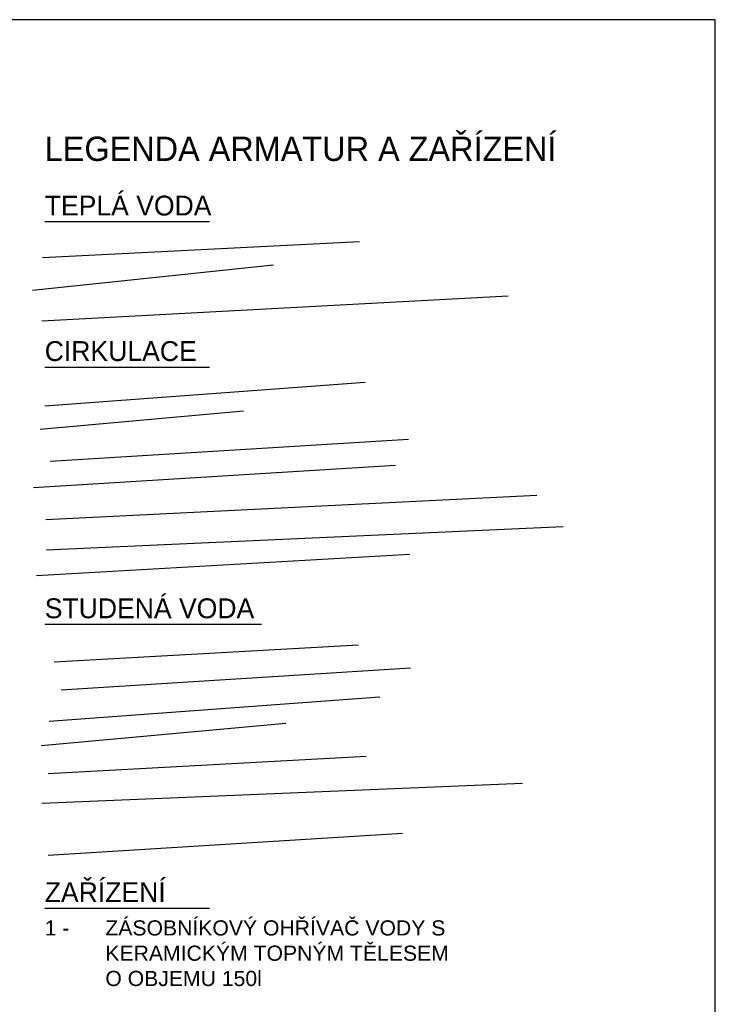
# Model space of a CAD drawing. Header units: millimetres. Extents: x -300186 to 535068, y -28581 to 763298.
# Tile 54 of 256: x -10097 to -4360, y 124832 to 132952. Entities that reach past the tile are written whole.
import ezdxf

# ---------------------------------------------------------------- set-up
doc = ezdxf.new("R2010")
doc.units = ezdxf.units.MM
doc.header["$LTSCALE"] = 10
doc.layers.add('M tenká', color=2, linetype='Continuous', lineweight=0)
doc.layers.add('netisk', color=30, linetype='Continuous', plot=False)
doc.layers.add('STAVEB-POPIS', color=1, linetype='Continuous')
doc.layers.add('Topení přívod', color=1, linetype='Continuous')
doc.styles.add('laplan', font='txt', dxfattribs={"height": 2})
doc.styles.add('laplan N', font='txt')

msp = doc.modelspace()

# ---------------------------------------------------------------- linework, layer by layer
at = {"layer": 'netisk'}
msp.add_lwpolyline([(-14860.1, 118101.621), (-4360.1, 118101.621), (-4360.1, 132951.621), (-14860.1, 132951.621), (-14860.1, 118101.621)], dxfattribs=at)
at = {"layer": 'netisk', "color": 6}
for points in [[(-9908.419, 130991.625), (-7294.815, 131123.626)], [(-9992.049, 130720.519), (-8003.515, 130930.42)], [(-9914.038, 130467.025), (-6068.707, 130673.412)], [(-9888.738, 129768.042), (-7248.734, 129961.643)], [(-9926.812, 129575.345), (-8251.955, 129726.84)], [(-9845.621, 129309.688), (-6890.438, 129491.97)], [(-9982.969, 129092.576), (-6996.543, 129276.671)], [(-9880.101, 128830.97), (-5831.387, 129030.087)], [(-9874.743, 128578.806), (-5616.059, 128772.382)], [(-9958.906, 128368.397), (-6878.515, 128545.14)], [(-9813.716, 127656.543), (-7304.134, 127795.299)], [(-9755.121, 127424.916), (-6872.931, 127607.392)], [(-9852.692, 127166.715), (-7125.788, 127368.708)], [(-9919.746, 126965.631), (-7901.521, 127149.726)], [(-9863.491, 126734.176), (-7240.144, 126876.993)], [(-9914.038, 126491.344), (-5949.219, 126654.281)], [(-9861.137, 126062.294), (-6940.753, 126242.448)]]:
    msp.add_lwpolyline(points, dxfattribs=at)
at = {"layer": 'Topení přívod', "color": 7, "linetype": 'Continuous'}
for p, q in [((-9890.569, 131286.92), (-8531.596, 131286.92)), ((-9890.569, 130086.92), (-8531.596, 130086.92)), ((-9890.569, 127965.695), (-8102.691, 127965.695)), ((-9890.569, 125624.438), (-8531.596, 125624.438))]:
    msp.add_line(p, q, dxfattribs=at)

# ---------------------------------------------------------------- texts
at = {"layer": 'M tenká', "color": 1, "style": 'laplan N'}
for s, height, p in [('TEPLÁ VODA', 163.7795, (-9890.569, 131336.92)), ('CIRKULACE', 163.7795, (-9890.569, 130136.92)), ('STUDENÁ VODA', 163.77953, (-9890.569, 128015.695)), ('ZAŘÍZENÍ', 163.7795, (-9890.569, 125674.438))]:
    msp.add_text(s, height=height, dxfattribs=at).set_placement(p)
at = {"layer": 'M tenká', "color": 7, "insert": (-9890.569, 125524.438), "char_height": 125, "width": 3350.18605, "attachment_point": 1, "style": 'laplan N'}
msp.add_mtext('\\A1;{\\fArial|b0|i0|c238|p34;1 - ^IZÁSOBNÍKOVÝ OHŘÍVAČ VODY S ^IKERAMICKÝM TOPNÝM TĚLESEM ^IO OBJEMU 150l}', dxfattribs=at)
at = {"layer": 'STAVEB-POPIS', "color": 1, "style": 'laplan'}
msp.add_text('LEGENDA ARMATUR A ZAŘÍZENÍ', height=200, rotation=360, dxfattribs=at).set_placement((-9890.569, 131786.92))

doc.saveas('drawing.dxf')
